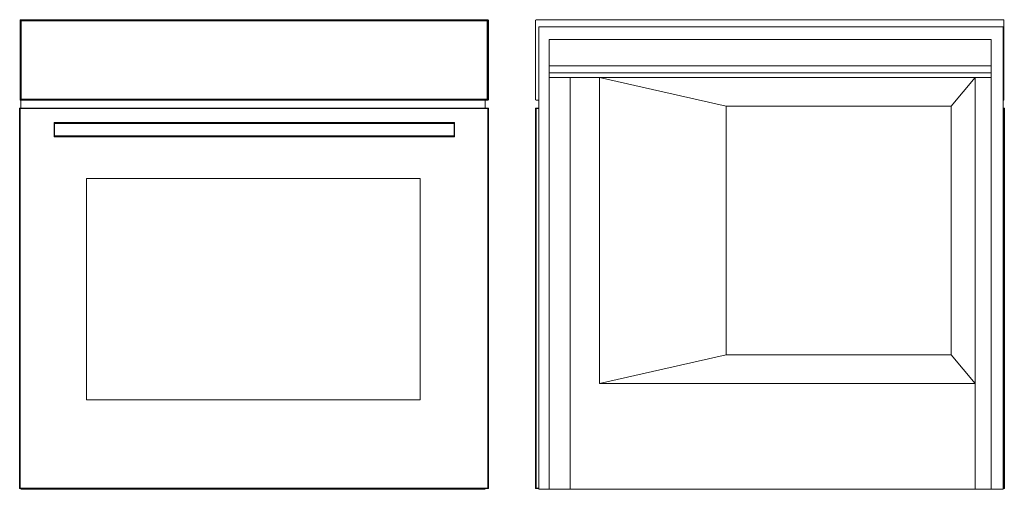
# Model space of a CAD drawing. Header units: millimetres. Extents: x 0 to 2574, y -610 to 595.
# Tile 1 of 2: x 0 to 1249, y 0 to 595. Entities that reach past the tile are written whole.
import ezdxf

# ---------------------------------------------------------------- set-up
doc = ezdxf.new("R2010")
doc.units = ezdxf.units.MM
doc.layers.add('HBG7341B1_dwg', color=8, linetype='Continuous', lineweight=9)
doc.layers.add('Siemens_455', color=76, linetype='Continuous', lineweight=9)

# ---------------------------------------------------------------- blocks, each defined once
blk = doc.blocks.new('HBG7341B1_dwg-300031-Południe')
at = {"color": 18, "lineweight": 9}
for p, q in [((0.8, 594.4), (0.6, 593.5)), ((0.6, 593.5), (0.8, 594.4)), ((0.8, 594.3), (0.6, 593.5)), ((0.6, 593.5), (0.8, 594)), ((0.6, 593.5), (0.6, 494.6)), ((0.8, 593.5), (0.6, 593.5)), ((1.3, 594.9), (0.8, 594.4)), ((0.8, 594.4), (1.3, 594.9)), ((0.8, 594.3), (1.3, 594.8)), ((0.8, 594.4), (0.8, 594.3)), ((0.8, 594), (1.3, 594.3)), ((0.8, 594.3), (0.8, 594)), ((0.8, 594), (0.8, 593.5)), ((0.8, 494.6), (0.8, 593.5)), ((1.3, 593.5), (0.8, 593.5)), ((2.2, 595.1), (1.3, 594.9)), ((2.2, 595.1), (1.3, 594.9)), ((1.3, 594.9), (1.3, 594.8)), ((1.3, 594.8), (2.2, 594.9)), ((1.3, 594.8), (1.3, 594.3)), ((1.3, 594.3), (2.2, 594.4)), ((1.3, 594.3), (1.3, 593.5)), ((1.3, 494.6), (1.3, 593.5)), ((1.3, 593.5), (2.2, 593.5)), ((593, 595.1), (2.2, 595.1)), ((2.2, 595.1), (2.2, 594.9)), ((2.2, 594.9), (593, 594.9)), ((2.2, 594.9), (2.2, 594.4)), ((2.2, 594.4), (593, 594.4)), ((2.2, 593.5), (2.2, 594.4)), ((2.2, 494.6), (2.2, 593.5)), ((2.2, 593.5), (593, 593.5)), ((593.9, 594.9), (593, 595.1)), ((593, 595.1), (593.9, 594.9)), ((593, 594.9), (593, 595.1)), ((593, 595.1), (593.5, 594.9)), ((593.8, 594.9), (593, 595.1)), ((593, 594.4), (593, 594.9)), ((593.5, 594.9), (593, 594.9)), ((593, 594.4), (593, 593.5)), ((593.8, 594.4), (593, 594.4)), ((593, 593.5), (593.9, 593.5)), ((593, 593.5), (593, 494.6)), ((593.5, 594.9), (593.8, 594.4)), ((593.8, 594.9), (593.5, 594.9)), ((593.9, 594.9), (593.8, 594.9)), ((593.8, 594.9), (594.3, 594.4)), ((593.8, 594.4), (593.9, 593.5)), ((594.3, 594.4), (593.8, 594.4)), ((594.4, 594.4), (593.9, 594.9)), ((593.9, 594.9), (594.4, 594.4)), ((594.4, 593.5), (593.9, 593.5)), ((593.9, 593.5), (593.9, 494.6)), ((594.4, 594.4), (594.3, 594.4)), ((594.3, 594.4), (594.4, 593.5)), ((594.6, 593.5), (594.4, 594.4)), ((594.6, 593.5), (594.4, 594.4)), ((594.6, 593.5), (594.4, 593.5)), ((594.4, 593.5), (594.4, 494.6)), ((594.6, 494.6), (594.6, 593.5)), ((0.8, 493.7), (0.6, 494.6)), ((0.6, 494.6), (0.8, 493.7)), ((0.6, 494.6), (0.8, 494.6)), ((0.8, 494.6), (1.3, 494.6)), ((0.9, 493.7), (0.8, 494.6)), ((1.3, 493.2), (0.8, 493.7)), ((0.8, 493.7), (1.3, 493.2)), ((0.8, 493.7), (0.9, 493.7)), ((1.4, 493.2), (0.9, 493.7)), ((0.9, 493.7), (1.4, 493.7)), ((1.4, 493.7), (1.3, 494.6)), ((2.2, 494.6), (1.3, 494.6)), ((1.3, 493.2), (1.4, 493.2)), ((2.2, 493), (1.3, 493.2)), ((1.3, 493.2), (2.2, 493)), ((1.7, 493.2), (1.4, 493.7)), ((1.4, 493.7), (2.2, 493.7)), ((1.4, 493.2), (1.7, 493.2)), ((1.4, 493.2), (2.2, 493)), ((1.7, 483.7), (1.7, 494.6)), ((2.2, 493), (1.7, 493.2)), ((1.7, 493.2), (2.2, 493.2)), ((2.2, 493.7), (2.2, 494.6)), ((593, 494.6), (2.2, 494.6)), ((2.2, 493.7), (2.2, 493.2)), ((593, 493.7), (2.2, 493.7)), ((2.2, 493.2), (2.2, 493)), ((593, 493.2), (2.2, 493.2)), ((2.2, 493), (593, 493)), ((590.4, 483.1), (590.4, 493.2)), ((593, 494.6), (593, 493.7)), ((593.9, 494.6), (593, 494.6)), ((593.9, 493.8), (593, 493.7)), ((593, 493.2), (593, 493.7)), ((593.9, 493.3), (593, 493.2)), ((593, 493), (593, 493.2)), ((593, 493), (593.9, 493.2)), ((593, 493), (593.9, 493.2)), ((593.9, 494.6), (594.4, 494.6)), ((593.9, 493.8), (593.9, 494.6)), ((594.4, 494.1), (593.9, 493.8)), ((594.4, 493.8), (593.9, 493.3)), ((593.9, 493.3), (593.9, 493.8)), ((593.9, 493.2), (594.4, 493.7)), ((594.4, 493.7), (593.9, 493.2)), ((593.9, 493.2), (593.9, 493.3)), ((594.4, 493.7), (594.6, 494.6)), ((594.6, 494.6), (594.4, 493.7)), ((594.4, 494.6), (594.6, 494.6)), ((594.6, 494.6), (594.4, 494.1)), ((594.4, 493.8), (594.6, 494.6)), ((594.4, 494.1), (594.4, 494.6)), ((594.4, 493.8), (594.4, 494.1)), ((594.4, 493.7), (594.4, 493.8)), ((0.1, 482.7), (0.3, 483.1)), ((0.3, 483.1), (0.1, 482.7)), ((0.1, 482.7), (0.3, 483)), ((0.1, 482.7), (0.3, 483)), ((0.1, 482.7), (0.1, 393.9)), ((0.3, 482.7), (0.1, 482.7)), ((0.6, 483.2), (0.3, 483.1)), ((0.3, 483.1), (0.6, 483.2)), ((0.6, 483.2), (0.3, 483)), ((0.6, 483.2), (0.3, 483)), ((0.6, 483.1), (0.3, 483)), ((0.3, 483), (0.6, 483.1)), ((0.3, 483.1), (0.3, 483)), ((0.3, 483), (0.3, 483.1)), ((0.3, 483), (0.3, 482.7)), ((0.6, 482.7), (0.3, 483)), ((0.6, 482.7), (0.3, 483)), ((0.3, 482.7), (0.3, 483)), ((0.6, 482.7), (0.3, 482.7)), ((0.3, 482.7), (0.3, 393.9)), ((0.6, 483.2), (0.6, 483.1)), ((85, 483.2), (0.6, 483.2)), ((85, 483.1), (0.6, 483.1)), ((0.6, 483.1), (0.6, 482.7)), ((0.6, 393.9), (0.6, 482.7)), ((0.6, 482.7), (85, 482.7)), ((507.8, 483.2), (85, 483.2)), ((507.8, 483.1), (85, 483.1)), ((85, 482.7), (507.8, 482.7)), ((593.9, 483.2), (507.8, 483.2)), ((593.9, 483.1), (507.8, 483.1)), ((507.8, 482.7), (593.9, 482.7)), ((593.9, 483.1), (593.9, 483.2)), ((593.9, 483.2), (594.3, 483.1)), ((594.3, 483.1), (593.9, 483.2)), ((593.9, 483.2), (594.2, 483)), ((593.9, 483.2), (594.2, 483)), ((593.9, 482.7), (593.9, 483.1)), ((594.2, 483), (593.9, 483.1)), ((593.9, 483.1), (594.2, 483)), ((593.9, 482.7), (594.2, 483)), ((593.9, 482.7), (594.2, 483)), ((593.9, 482.7), (593.9, 393.9)), ((594.3, 482.7), (593.9, 482.7)), ((594.3, 483.1), (594.2, 483)), ((594.2, 483), (594.3, 483.1)), ((594.3, 482.7), (594.2, 483)), ((594.4, 482.7), (594.2, 483)), ((594.4, 482.7), (594.2, 483)), ((594.3, 482.7), (594.2, 483)), ((594.4, 482.7), (594.3, 483.1)), ((594.3, 483.1), (594.4, 482.7)), ((594.3, 393.9), (594.3, 482.7)), ((594.4, 482.7), (594.3, 482.7)), ((594.4, 393.9), (594.4, 482.7)), ((0.1, 393.9), (0.1, 113.6)), ((0.3, 113.6), (0.3, 393.9)), ((0.6, 113.6), (0.6, 393.9)), ((85, 393.9), (85, 113.6)), ((507.8, 393.9), (85, 393.9)), ((507.8, 113.6), (507.8, 393.9)), ((593.9, 393.9), (593.9, 113.6)), ((594.3, 113.6), (594.3, 393.9)), ((594.4, 113.6), (594.4, 393.9)), ((0.1, 113.6), (0.1, 1.4)), ((0.3, 113.6), (0.3, 1.4)), ((0.6, 1.4), (0.6, 113.6)), ((85, 113.6), (507.8, 113.6)), ((593.9, 113.6), (593.9, 1.4)), ((594.3, 1.4), (594.3, 113.6)), ((594.4, 1.4), (594.4, 113.6)), ((0.1, 1.4), (0.3, 1.4)), ((0.1, 1.4), (0.3, 1)), ((0.3, 1), (0.1, 1.4)), ((0.1, 1.4), (0.3, 1.1)), ((0.1, 1.4), (0.3, 1.1)), ((0.3, 1.4), (0.6, 1.4)), ((0.6, 1.4), (0.3, 1.1)), ((0.3, 1.4), (0.3, 1.1)), ((0.3, 1.1), (0.3, 1.4)), ((0.6, 1.4), (0.3, 1.1)), ((0.3, 1.1), (0.6, 1)), ((0.6, 1), (0.3, 1.1)), ((0.6, 0.9), (0.3, 1.1)), ((0.3, 1), (0.3, 1.1)), ((0.3, 1.1), (0.3, 1)), ((0.6, 0.9), (0.3, 1.1)), ((0.6, 0.9), (0.3, 1)), ((0.3, 1), (0.6, 0.9)), ((85, 1.4), (0.6, 1.4)), ((0.6, 1.4), (0.6, 1)), ((0.6, 1), (85, 1)), ((0.6, 1), (0.6, 0.9)), ((0.6, 0.9), (85, 0.9)), ((531.8, 0.1), (1.7, 0.1)), ((507.8, 1.4), (85, 1.4)), ((85, 1), (507.8, 1)), ((85, 0.9), (507.8, 0.9)), ((593.9, 1.4), (507.8, 1.4)), ((507.8, 1), (593.9, 1)), ((507.8, 0.9), (593.9, 0.9)), ((577.3, 0.1), (531.8, 0.1)), ((590.4, 0.1), (577.3, 0.1)), ((593.9, 1), (593.9, 1.4)), ((593.9, 1.4), (594.3, 1.4)), ((593.9, 1.4), (594.2, 1.1)), ((593.9, 1.4), (594.2, 1.1)), ((594.2, 1.1), (593.9, 1)), ((593.9, 1), (594.2, 1.1)), ((593.9, 0.9), (594.2, 1.1)), ((593.9, 0.9), (594.2, 1.1)), ((593.9, 0.9), (593.9, 1)), ((593.9, 0.9), (594.3, 1)), ((594.3, 1), (593.9, 0.9)), ((594.3, 1.4), (594.2, 1.1)), ((594.2, 1.1), (594.3, 1.4)), ((594.4, 1.4), (594.2, 1.1)), ((594.4, 1.4), (594.2, 1.1)), ((594.3, 1), (594.2, 1.1)), ((594.2, 1.1), (594.3, 1)), ((594.4, 1.4), (594.3, 1)), ((594.3, 1), (594.4, 1.4)), ((594.3, 1.4), (594.4, 1.4))]:
    blk.add_line(p, q, dxfattribs=at)
at = {"layer": 'Siemens_455', "color": 18}
for p, q in [((43.7, 464.7), (43.8, 464.9)), ((43.7, 464.7), (43.8, 464.9)), ((43.7, 464.7), (43.8, 464.8)), ((43.7, 464.5), (43.7, 464.7)), ((43.7, 464.5), (43.7, 464.7)), ((43.7, 464.7), (43.7, 464.7)), ((43.7, 464.5), (43.7, 464.7)), ((43.7, 464.7), (43.7, 464.5)), ((43.7, 464.5), (43.7, 464.7)), ((43.7, 464.5), (43.8, 464.6)), ((43.7, 464.5), (43.7, 464.5)), ((43.7, 464.3), (43.7, 464.5)), ((43.7, 464.5), (43.7, 464.3)), ((43.7, 464.5), (43.7, 464.2)), ((43.7, 464.5), (43.7, 447.3)), ((43.7, 447.3), (43.7, 464.5)), ((43.7, 464.2), (43.8, 464.3)), ((43.7, 464.3), (43.7, 464.1)), ((43.7, 464.1), (43.7, 464.2)), ((43.7, 464.2), (43.7, 463.7)), ((43.7, 464.1), (43.7, 463.7)), ((43.7, 463.7), (43.8, 463.7)), ((43.7, 463.7), (43.7, 463.7)), ((43.7, 463.7), (43.7, 448.1)), ((43.7, 463.7), (43.7, 448.1)), ((43.9, 465), (43.8, 464.9)), ((43.8, 464.9), (43.9, 465)), ((43.9, 464.9), (43.8, 464.8)), ((43.8, 464.9), (43.8, 464.8)), ((43.8, 464.8), (43.8, 464.6)), ((43.8, 464.6), (43.9, 464.7)), ((43.8, 464.6), (43.8, 464.3)), ((43.8, 464.3), (43.9, 464.3)), ((43.8, 464.3), (43.8, 463.7)), ((43.8, 463.7), (43.9, 463.7)), ((43.8, 463.7), (43.8, 448.1)), ((43.9, 464.9), (43.9, 465)), ((44.1, 465), (43.9, 465)), ((43.9, 465), (44.1, 465)), ((43.9, 464.7), (43.9, 464.9)), ((44.1, 464.9), (43.9, 464.9)), ((43.9, 464.7), (44.1, 464.7)), ((43.9, 464.3), (43.9, 464.7)), ((43.9, 464.3), (44.1, 464.3)), ((43.9, 463.7), (43.9, 464.3)), ((43.9, 463.7), (44.1, 463.7)), ((43.9, 448.1), (43.9, 463.7)), ((44, 465), (44.1, 465)), ((44.1, 464.9), (44.1, 465)), ((550.9, 465), (44.1, 465)), ((44.1, 464.7), (44.1, 464.9)), ((550.9, 464.9), (44.1, 464.9)), ((44.1, 464.3), (44.1, 464.7)), ((44.1, 464.7), (550.9, 464.7)), ((44.1, 463.7), (44.1, 464.3)), ((44.1, 464.3), (550.9, 464.3)), ((44.1, 448.1), (44.1, 463.7)), ((44.1, 463.7), (550.9, 463.7)), ((551.1, 465), (550.9, 465)), ((550.9, 465), (550.9, 464.9)), ((550.9, 465), (551.1, 465)), ((550.9, 465), (551.1, 465)), ((551.1, 464.9), (550.9, 464.9)), ((550.9, 464.9), (550.9, 464.7)), ((550.9, 464.7), (551.1, 464.7)), ((550.9, 464.7), (550.9, 464.3)), ((550.9, 464.3), (551.1, 464.3)), ((550.9, 464.3), (550.9, 463.7)), ((550.9, 463.7), (551.1, 463.7)), ((550.9, 463.7), (550.9, 448.1)), ((551.3, 464.9), (551.1, 465)), ((551.1, 465), (551.1, 464.9)), ((551.1, 465), (551.3, 464.9)), ((551.3, 464.8), (551.1, 464.9)), ((551.1, 464.9), (551.1, 464.7)), ((551.1, 464.7), (551.3, 464.6)), ((551.1, 464.7), (551.1, 464.3)), ((551.1, 464.3), (551.3, 464.3)), ((551.1, 464.3), (551.1, 463.7)), ((551.1, 463.7), (551.3, 463.7)), ((551.1, 463.7), (551.1, 448.1)), ((551.3, 464.8), (551.3, 464.9)), ((551.4, 464.7), (551.3, 464.9)), ((551.3, 464.9), (551.4, 464.7)), ((551.3, 464.9), (551.4, 464.7)), ((551.3, 464.6), (551.3, 464.8)), ((551.4, 464.7), (551.3, 464.8)), ((551.3, 464.7), (551.4, 464.5)), ((551.3, 464.3), (551.3, 464.6)), ((551.4, 464.5), (551.3, 464.6)), ((551.3, 463.7), (551.3, 464.3)), ((551.4, 464.2), (551.3, 464.3)), ((551.3, 448.1), (551.3, 463.7)), ((551.4, 463.7), (551.3, 463.7)), ((551.4, 464.5), (551.4, 464.7)), ((551.4, 464.5), (551.4, 464.7)), ((551.4, 464.7), (551.4, 464.7)), ((551.4, 464.5), (551.4, 464.7)), ((551.4, 464.5), (551.4, 464.7)), ((551.4, 464.2), (551.4, 464.5)), ((551.4, 464.3), (551.4, 464.5)), ((551.4, 464.3), (551.4, 464.5)), ((551.4, 464.5), (551.4, 464.5)), ((551.4, 447.3), (551.4, 464.5)), ((551.4, 464.5), (551.4, 447.3)), ((551.4, 464.1), (551.4, 464.3)), ((551.4, 463.7), (551.4, 464.2)), ((551.4, 464.1), (551.4, 464.2)), ((551.4, 463.7), (551.4, 464.1)), ((551.4, 448.1), (551.4, 463.7)), ((551.4, 463.7), (551.4, 463.7)), ((551.4, 448.1), (551.4, 463.7)), ((43.7, 448.1), (43.8, 448.1)), ((43.7, 448.1), (43.7, 448.1)), ((43.7, 448.1), (43.7, 447.6)), ((43.7, 448.1), (43.7, 447.7)), ((43.7, 447.7), (43.7, 447.6)), ((43.7, 447.7), (43.7, 447.5)), ((43.7, 447.6), (43.8, 447.6)), ((43.7, 447.6), (43.7, 447.3)), ((43.7, 447.5), (43.7, 447.3)), ((43.7, 447.5), (43.7, 447.3)), ((43.7, 447.3), (43.8, 447.2)), ((43.7, 447.3), (43.7, 447.1)), ((43.7, 447.3), (43.7, 447.1)), ((43.7, 447.3), (43.7, 447.3)), ((43.7, 447.3), (43.7, 447.1)), ((43.7, 447.3), (43.7, 447.1)), ((43.7, 447.1), (43.7, 447.3)), ((43.7, 447.1), (43.8, 447)), ((43.7, 447.1), (43.7, 447.1)), ((43.7, 447.1), (43.8, 446.9)), ((43.8, 446.9), (43.7, 447.1)), ((43.8, 446.9), (43.7, 447.1)), ((43.9, 448.1), (43.8, 448.1)), ((43.8, 448.1), (43.8, 447.6)), ((43.9, 447.5), (43.8, 447.6)), ((43.8, 447.6), (43.8, 447.2)), ((43.8, 447.2), (43.8, 447)), ((43.9, 447.1), (43.8, 447.2)), ((43.8, 447), (43.9, 446.9)), ((43.8, 447), (43.8, 446.9)), ((43.8, 446.9), (43.9, 446.8)), ((43.9, 446.8), (43.8, 446.9)), ((43.9, 447.5), (43.9, 448.1)), ((44.1, 448.1), (43.9, 448.1)), ((43.9, 447.1), (43.9, 447.5)), ((44.1, 447.5), (43.9, 447.5)), ((43.9, 446.9), (43.9, 447.1)), ((44.1, 447.1), (43.9, 447.1)), ((43.9, 446.9), (44.1, 446.9)), ((43.9, 446.8), (43.9, 446.9)), ((43.9, 446.8), (44.1, 446.8)), ((44.1, 446.8), (43.9, 446.8)), ((44.1, 446.8), (44, 446.9)), ((44.1, 447.5), (44.1, 448.1)), ((550.9, 448.1), (44.1, 448.1)), ((44.1, 447.1), (44.1, 447.5)), ((550.9, 447.5), (44.1, 447.5)), ((44.1, 446.9), (44.1, 447.1)), ((550.9, 447.1), (44.1, 447.1)), ((44.1, 446.8), (44.1, 446.9)), ((44.1, 446.9), (550.9, 446.9)), ((44.1, 446.8), (550.9, 446.8)), ((551.1, 448.1), (550.9, 448.1)), ((550.9, 448.1), (550.9, 447.5)), ((551.1, 447.5), (550.9, 447.5)), ((550.9, 447.5), (550.9, 447.1)), ((550.9, 447.1), (550.9, 446.9)), ((551.1, 447.1), (550.9, 447.1)), ((550.9, 446.9), (551.1, 446.9)), ((550.9, 446.9), (550.9, 446.8)), ((551.1, 446.9), (550.9, 446.8)), ((550.9, 446.8), (551.1, 446.8)), ((551.1, 446.8), (550.9, 446.8)), ((551.3, 448.1), (551.1, 448.1)), ((551.1, 448.1), (551.1, 447.5)), ((551.3, 447.6), (551.1, 447.5)), ((551.1, 447.5), (551.1, 447.1)), ((551.3, 447.2), (551.1, 447.1)), ((551.1, 447.1), (551.1, 446.9)), ((551.1, 446.9), (551.3, 447)), ((551.1, 446.8), (551.3, 446.9)), ((551.1, 446.9), (551.1, 446.8)), ((551.3, 446.9), (551.1, 446.8)), ((551.3, 447.6), (551.3, 448.1)), ((551.4, 448.1), (551.3, 448.1)), ((551.3, 447.2), (551.3, 447.6)), ((551.4, 447.6), (551.3, 447.6)), ((551.4, 447.3), (551.3, 447.2)), ((551.4, 447.3), (551.3, 447.1)), ((551.3, 447), (551.3, 447.2)), ((551.4, 447.1), (551.3, 446.9)), ((551.4, 447.1), (551.3, 446.9)), ((551.4, 447.1), (551.3, 447)), ((551.3, 446.9), (551.3, 447)), ((551.4, 447.6), (551.4, 448.1)), ((551.4, 447.7), (551.4, 448.1)), ((551.4, 448.1), (551.4, 448.1)), ((551.4, 447.5), (551.4, 447.7)), ((551.4, 447.7), (551.4, 447.6)), ((551.4, 447.3), (551.4, 447.6)), ((551.4, 447.5), (551.4, 447.3)), ((551.4, 447.3), (551.4, 447.5)), ((551.4, 447.3), (551.4, 447.1)), ((551.4, 447.3), (551.4, 447.1)), ((551.4, 447.3), (551.4, 447.1)), ((551.4, 447.3), (551.4, 447.3)), ((551.4, 447.1), (551.4, 447.3)), ((551.4, 447.1), (551.4, 447.1))]:
    blk.add_line(p, q, dxfattribs=at)
blk = doc.blocks.new('HBG7341B1_dwg-300031-Północ')
at = {"color": 18, "lineweight": 9}
for p, q in [((-594.6, 593.5), (-594.4, 594.4)), ((-594.6, 494.6), (-594.6, 593.5)), ((-594.4, 594.4), (-593.9, 594.9)), ((-593.9, 594.9), (-593, 595.1)), ((-593, 595.1), (-2.2, 595.1)), ((-2.2, 595.1), (-1.3, 594.9)), ((-1.3, 594.9), (-0.8, 594.4)), ((-0.8, 594.4), (-0.6, 593.5)), ((-0.6, 593.5), (-0.6, 494.6)), ((-531.3, 586), (-590.4, 586)), ((-590.4, 586), (-590.4, 536.8)), ((-1.7, 586), (-531.3, 586)), ((-1.7, 426.7), (-1.7, 586)), ((-577.3, 570.2), (-67.5, 570.2)), ((-577.3, 570.2), (-577.3, 536.8)), ((-67.5, 570.2), (-17, 570.2)), ((-17, 536.8), (-17, 570.2)), ((-590.4, 536.8), (-590.4, 499.9)), ((-577.3, 536.8), (-577.3, 527.9)), ((-513.3, 536.8), (-577.3, 536.8)), ((-577.3, 527.9), (-577.3, 522)), ((-513.3, 527.9), (-577.3, 527.9)), ((-67.5, 536.8), (-513.3, 536.8)), ((-67.5, 527.9), (-513.3, 527.9)), ((-17, 536.8), (-67.5, 536.8)), ((-17, 527.9), (-67.5, 527.9)), ((-17, 527.9), (-17, 536.8)), ((-17, 522), (-17, 527.9)), ((-577.3, 522), (-577.3, 426.7)), ((-550.6, 522), (-577.3, 522)), ((-513.3, 522), (-550.6, 522)), ((-550.6, 522), (-550.6, 426.7)), ((-513.3, 426.7), (-513.3, 522)), ((-352.9, 485.7), (-513.3, 522)), ((-67.5, 522), (-513.3, 522)), ((-37.2, 522), (-67.5, 485.7)), ((-37.2, 522), (-67.5, 522)), ((-37.2, 426.7), (-37.2, 522)), ((-17, 522), (-37.2, 522)), ((-17, 426.7), (-17, 522)), ((-590.4, 499.9), (-590.4, 426.7)), ((-594.4, 493.7), (-594.6, 494.6)), ((-593.9, 493.2), (-594.4, 493.7)), ((-593, 493), (-593.9, 493.2)), ((-590.4, 493), (-593, 493)), ((-0.8, 493.7), (-1.3, 493.2)), ((-0.6, 494.6), (-0.8, 493.7)), ((-594.4, 482.7), (-594.3, 483.1)), ((-594.3, 483.1), (-594.4, 482.7)), ((-594.4, 482.7), (-594.2, 483)), ((-594.4, 482.7), (-594.2, 483)), ((-594.4, 482.7), (-594.4, 393.9)), ((-594.3, 482.7), (-594.4, 482.7)), ((-593.9, 483.2), (-594.3, 483.1)), ((-594.3, 483.1), (-593.9, 483.2)), ((-594.3, 483.1), (-594.2, 483)), ((-594.2, 483), (-594.3, 483.1)), ((-594.3, 482.7), (-594.2, 483)), ((-594.3, 482.7), (-594.2, 483)), ((-594.3, 393.9), (-594.3, 482.7)), ((-593.9, 482.7), (-594.3, 482.7)), ((-593.9, 483.2), (-594.2, 483)), ((-593.9, 483.2), (-594.2, 483)), ((-594.2, 483), (-593.9, 483.1)), ((-593.9, 483.1), (-594.2, 483)), ((-593.9, 482.7), (-594.2, 483)), ((-593.9, 482.7), (-594.2, 483)), ((-590.4, 483.2), (-593.9, 483.2)), ((-593.9, 483.2), (-593.9, 483.1)), ((-590.4, 483.1), (-593.9, 483.1)), ((-593.9, 483.1), (-593.9, 482.7)), ((-593.9, 482.7), (-590.4, 482.7)), ((-593.9, 393.9), (-593.9, 482.7)), ((-352.9, 426.7), (-352.9, 485.7)), ((-67.5, 485.7), (-352.9, 485.7)), ((-67.5, 485.7), (-67.5, 426.7)), ((-0.6, 483.2), (-0.3, 483.1)), ((-0.3, 483.1), (-0.6, 483.2)), ((-0.6, 483.1), (-0.6, 483.2)), ((-0.6, 483.2), (-0.3, 483)), ((-0.6, 483.2), (-0.3, 483)), ((-0.6, 482.7), (-0.6, 483.1)), ((-0.6, 483.1), (-0.3, 483)), ((-0.3, 483), (-0.6, 483.1)), ((-0.6, 482.7), (-0.3, 483)), ((-0.6, 482.7), (-0.3, 483)), ((-0.6, 482.7), (-0.6, 393.9)), ((-0.3, 482.7), (-0.6, 482.7)), ((-0.1, 482.7), (-0.3, 483.1)), ((-0.3, 483.1), (-0.1, 482.7)), ((-0.3, 483.1), (-0.3, 483)), ((-0.3, 483), (-0.3, 483.1)), ((-0.3, 483), (-0.3, 482.7)), ((-0.3, 482.7), (-0.3, 483)), ((-0.1, 482.7), (-0.3, 483)), ((-0.1, 482.7), (-0.3, 483)), ((-0.3, 393.9), (-0.3, 482.7)), ((-0.1, 482.7), (-0.3, 482.7)), ((-0.1, 393.9), (-0.1, 482.7)), ((-590.4, 426.7), (-590.4, 134.2)), ((-577.3, 426.7), (-577.3, 134.2)), ((-550.6, 134.2), (-550.6, 426.7)), ((-513.3, 134.2), (-513.3, 426.7)), ((-352.9, 170.5), (-352.9, 426.7)), ((-67.5, 426.7), (-67.5, 170.5)), ((-37.2, 134.2), (-37.2, 426.7)), ((-17, 134.2), (-17, 426.7)), ((-1.7, 134.2), (-1.7, 426.7)), ((-594.4, 393.9), (-594.4, 113.6)), ((-594.3, 113.6), (-594.3, 393.9)), ((-593.9, 113.6), (-593.9, 393.9)), ((-0.6, 393.9), (-0.6, 113.6)), ((-0.3, 113.6), (-0.3, 393.9)), ((-0.1, 113.6), (-0.1, 393.9)), ((-513.3, 134.2), (-352.9, 170.5)), ((-67.5, 170.5), (-352.9, 170.5)), ((-37.2, 134.2), (-67.5, 170.5)), ((-590.4, 134.2), (-590.4, 0.1)), ((-577.3, 134.2), (-577.3, 81.8)), ((-550.6, 134.2), (-550.6, 81.8)), ((-67.5, 134.2), (-513.3, 134.2)), ((-37.2, 134.2), (-67.5, 134.2)), ((-37.2, 81.8), (-37.2, 134.2)), ((-17, 81.8), (-17, 134.2)), ((-1.7, 81.8), (-1.7, 134.2)), ((-594.4, 113.6), (-594.4, 1.4)), ((-594.3, 113.6), (-594.3, 1.4)), ((-593.9, 1.4), (-593.9, 113.6)), ((-0.6, 113.6), (-0.6, 1.4)), ((-0.3, 1.4), (-0.3, 113.6)), ((-0.1, 1.4), (-0.1, 113.6)), ((-577.3, 81.8), (-577.3, 0.1)), ((-550.6, 0.1), (-550.6, 81.8)), ((-37.2, 0.1), (-37.2, 81.8)), ((-17, 0.1), (-17, 81.8)), ((-1.7, 0.1), (-1.7, 81.8)), ((-594.4, 1.4), (-594.3, 1)), ((-594.3, 1), (-594.4, 1.4)), ((-594.4, 1.4), (-594.3, 1.4)), ((-594.4, 1.4), (-594.2, 1.1)), ((-594.4, 1.4), (-594.2, 1.1)), ((-594.3, 1.4), (-593.9, 1.4)), ((-594.3, 1.4), (-594.2, 1.1)), ((-594.2, 1.1), (-594.3, 1.4)), ((-594.3, 1), (-594.2, 1.1)), ((-594.2, 1.1), (-594.3, 1)), ((-593.9, 0.9), (-594.3, 1)), ((-594.3, 1), (-593.9, 0.9)), ((-593.9, 1.4), (-594.2, 1.1)), ((-593.9, 1.4), (-594.2, 1.1)), ((-594.2, 1.1), (-593.9, 1)), ((-593.9, 1), (-594.2, 1.1)), ((-593.9, 0.9), (-594.2, 1.1)), ((-593.9, 0.9), (-594.2, 1.1)), ((-590.4, 1.4), (-593.9, 1.4)), ((-593.9, 1.4), (-593.9, 1)), ((-593.9, 1), (-590.4, 1)), ((-593.9, 1), (-593.9, 0.9)), ((-593.9, 0.9), (-590.4, 0.9)), ((-577.3, 0.1), (-590.4, 0.1)), ((-577.3, 0.1), (-550.6, 0.1)), ((-513.3, 0.1), (-550.6, 0.1)), ((-67.5, 0.1), (-513.3, 0.1)), ((-37.2, 0.1), (-67.5, 0.1)), ((-17, 0.1), (-37.2, 0.1)), ((-1.7, 0.1), (-17, 0.1)), ((-0.6, 1.4), (-0.3, 1.4)), ((-0.6, 1), (-0.6, 1.4)), ((-0.6, 1.4), (-0.3, 1.1)), ((-0.6, 1.4), (-0.3, 1.1)), ((-0.3, 1.1), (-0.6, 1)), ((-0.6, 1), (-0.3, 1.1)), ((-0.6, 0.9), (-0.3, 1.1)), ((-0.6, 0.9), (-0.3, 1.1)), ((-0.6, 0.9), (-0.6, 1)), ((-0.6, 0.9), (-0.3, 1)), ((-0.3, 1), (-0.6, 0.9)), ((-0.3, 1.4), (-0.1, 1.4)), ((-0.1, 1.4), (-0.3, 1)), ((-0.3, 1), (-0.1, 1.4)), ((-0.3, 1.4), (-0.3, 1.1)), ((-0.3, 1.1), (-0.3, 1.4)), ((-0.1, 1.4), (-0.3, 1.1)), ((-0.1, 1.4), (-0.3, 1.1)), ((-0.3, 1), (-0.3, 1.1)), ((-0.3, 1.1), (-0.3, 1))]:
    blk.add_line(p, q, dxfattribs=at)

msp = doc.modelspace()

# ---------------------------------------------------------------- block references
at = {"layer": 'HBG7341B1_dwg', "color": 18}
for name, p in [('HBG7341B1_dwg-300031-Południe', (0, 0)), ('HBG7341B1_dwg-300031-Północ', (1248.7, 0))]:
    msp.add_blockref(name, p, dxfattribs=at)

doc.saveas('drawing.dxf')
